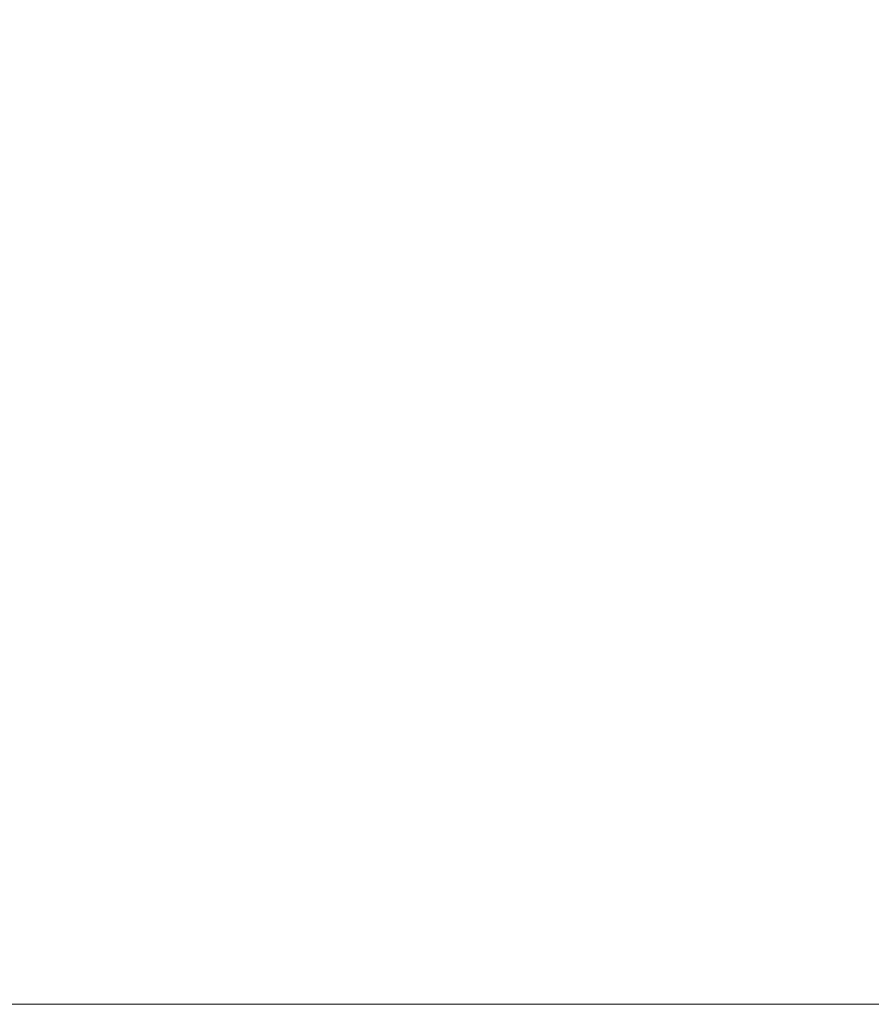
# Model space of a CAD drawing. Header units: inches. Extents: x -263 to 530, y -1 to 602.
# Tile 19 of 256: x -191.894 to -191.78, y 126 to 126.132. Entities that reach past the tile are written whole.
import ezdxf

# ---------------------------------------------------------------- set-up
doc = ezdxf.new("R2010")
doc.units = ezdxf.units.IN
doc.header["$MEASUREMENT"] = 0
doc.layers.add('A-WALL', color=113, linetype='Continuous', lineweight=13)

msp = doc.modelspace()

# ---------------------------------------------------------------- meshes
at = {"layer": 'A-WALL', "lineweight": 18}
mesh = msp.add_polyface(dxfattribs=at)
corners = [(-204.5, 134.5, 114.5), (-198, 134.5, 114.5), (-142.5, 134.5, 114.5), (-142.5, 126, 114.5), (-204.5, 126, 114.5)]
mesh.append_faces([[corners[k] for k in face] for face in [(1, 4, 0)]], dxfattribs={"vtx0": -1})
mesh.append_faces([[corners[k] for k in face] for face in [(3, 4, 1, 2)]], dxfattribs={"vtx1": -1})
mesh = msp.add_polyface(dxfattribs=at)
corners = [(-142.5, 134.5, 260), (-198, 134.5, 260), (-204.5, 134.5, 260), (-204.5, 126, 260), (-142.5, 126, 260)]
mesh.append_faces([[corners[k] for k in face] for face in [(1, 4, 0)]], dxfattribs={"vtx0": -1})
mesh.append_faces([[corners[k] for k in face] for face in [(3, 4, 1, 2)]], dxfattribs={"vtx1": -1})
mesh = msp.add_polyface(dxfattribs=at)
corners = [(-192, 134.5, -6), (-142.5, 134.5, -6), (-142.5, 126, -6), (-192, 126, -6)]
mesh.append_faces([[corners[k] for k in face] for face in [(3, 0, 1, 2)]])
mesh = msp.add_polyface(dxfattribs=at)
corners = [(-142.5, 134.5, 114.5), (-192, 134.5, 114.5), (-192, 126, 114.5), (-142.5, 126, 114.5)]
mesh.append_faces([[corners[k] for k in face] for face in [(0, 1, 2, 3)]])
mesh = msp.add_polyface(dxfattribs=at)
corners = [(-142.5, 126, 114.5), (-142.5, 126, 260), (-204.5, 126, 260), (-204.5, 126, 114.5), (-155, 126, 223), (-155, 126, 151), (-187, 126, 151), (-187, 126, 223)]
mesh.append_faces([[corners[k] for k in face] for face in [(3, 6, 7, 2), (6, 3, 0, 5)]], dxfattribs={"vtx0": -1, "vtx2": -1})
mesh.append_faces([[corners[k] for k in face] for face in [(1, 2, 7, 4), (4, 5, 0, 1)]], dxfattribs={"vtx1": -1, "vtx3": -1})
mesh = msp.add_polyface(dxfattribs=at)
corners = [(-142.5, 126, -6), (-142.5, 126, 114.5), (-192, 126, 114.5), (-192, 126, -6)]
mesh.append_faces([[corners[k] for k in face] for face in [(2, 3, 0, 1)]])

doc.saveas('drawing.dxf')
